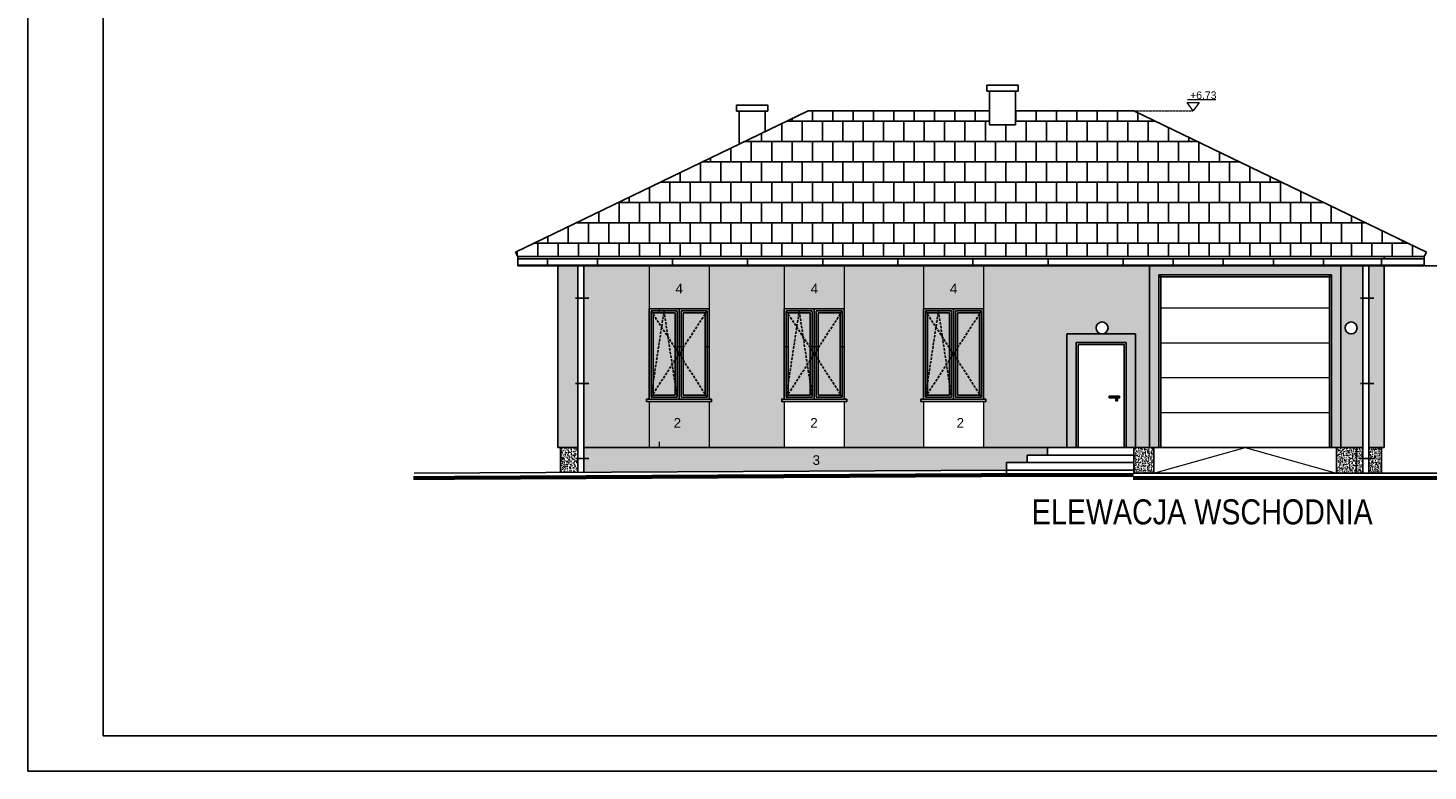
# Model space of a CAD drawing. Header units: millimetres. Extents: x -5941 to 19721, y -9230 to 6433.
# Tile 154 of 204: x 14405 to 17201, y -5037 to -3552. Entities that reach past the tile are written whole.
import ezdxf
from ezdxf.enums import TextEntityAlignment as Align

# ---------------------------------------------------------------- set-up
doc = ezdxf.new("R2010")
doc.units = ezdxf.units.MM
doc.linetypes.add('HIDDEN', pattern=[0.375, 0.25, -0.125])
for name, color, linetype in [('A_cienkL', 30, 'Continuous'), ('A_drzwi', 3, 'Continuous'), ('A_schody', 3, 'Continuous'), ('A_widok', 3, 'Continuous'), ('elewacja', 7, 'Continuous'), ('O_tabelka', 3, 'Continuous'), ('TABELKA', 1, 'Continuous')]:
    doc.layers.add(name, color=color, linetype=linetype)
for name, color, linetype, lineweight in [('A_RZĘDNE', 52, 'Continuous', 15), ('HATCH', 8, 'Continuous', 5), ('HATCH OKNA', 8, 'Continuous', 5)]:
    doc.layers.add(name, color=color, linetype=linetype, lineweight=lineweight)
doc.styles.add('ARIAL', font='arial.ttf', dxfattribs={"width": 0.8})
doc.styles.add('dar-styl', font='arial.ttf')
doc.styles.get("Standard").update_dxf_attribs({"font": 'arial.ttf'})
pattern_1 = [(0, (7284, -4189.55), (0, 698.5), [508, -190.5]), (90, (7284, -4189.55), (-698.5, 4e-14), [508, -190.5])]
pattern_2 = [(50, (10137.866, -4441.9376), (9.1092334, -0.796954), [0.9525, -10.4775]), (355, (10137.866, -4441.938), (-1.762141, 9.552832), [0.762, -8.382]), (100.451, (10138.625, -4442.004), (7.347125, 8.755834), [0.8095, -8.9045]), (46.1842, (10137.866, -4439.398), (13.553952, -2.102116), [1.42875, -15.71625]), (96.6356, (10138.996, -4439.573), (11.870212, 12.371278), [1.21425, -13.35675]), (351.184, (10137.866, -4439.398), (11.87023, 12.371256), [1.143, -12.573]), (21, (10139.136, -4440.0326), (7.580744, -5.113276), [0.9525, -10.4775]), (326, (10139.136, -4440.033), (3.090101, 9.209398), [0.762, -8.382]), (71.4514, (10139.768, -4440.459), (10.670825, 4.096143), [0.8095, -8.9045]), (37.5, (10137.866, -4441.9376), (0.1544302, 4.227752), [0, -8.2804, 0, -8.509, 0, -8.41375]), (7.5, (10137.866, -4441.9376), (3.340983, 5.0090287), [0, -4.8514, 0, -8.0899, 0, -3.20675]), (-32.5, (10135.034, -4441.9376), (6.7795298, -0.2864372), [0, -3.175, 0, -9.906, 0, -13.1445]), (-42.5, (10133.764, -4441.9376), (7.406459, 1.2713246), [0, -4.1275, 0, -6.5786, 0, -9.3345])]
pattern_3 = [(0, (7006, -4189.55), (0, 698.5), [508, -190.5]), (90, (7006, -4189.55), (-698.5, 4e-14), [508, -190.5])]
pattern_4 = [(0, (6736, -4189.55), (0, 698.5), [508, -190.5]), (90, (6736, -4189.55), (-698.5, 4e-14), [508, -190.5])]
pattern_5 = [(0, (15825.3, -3784.9), (0, 698.5), [508, -190.5]), (90, (15825.3, -3784.9), (-698.5, 4e-14), [508, -190.5])]

# ---------------------------------------------------------------- blocks, each defined once
blk = doc.blocks.new('*U168')
at = {"layer": 'A_RZĘDNE'}
blk.add_line((45.1, 22), (-11.5, 22), dxfattribs=at)
blk.add_lwpolyline([(-12, 17), (12, 17), (0, 0), (-12, 17)], dxfattribs=at)
at = {"layer": 'A_RZĘDNE', "color": 1, "style": 'dar-styl'}
blk.add_attdef('RZEDNA', text='', height=15, dxfattribs=at).set_placement((-11.5, 31.5), align=Align.MIDDLE_LEFT)

msp = doc.modelspace()

# ---------------------------------------------------------------- hatches: boundary and pattern name
at = {"layer": 'elewacja', "true_color": 0x373f43}
h = msp.add_hatch(dxfattribs=at)
h.set_pattern_fill('AR-B88', color=149, scale=0.2)
h.paths.add_polyline_path([(15378.306, -4000.685), (15383.306, -4009.345), (17113.306, -4009.345), (17193.306, -4009.345), (17198.306, -4000.685), (16613.306, -3718.304), (16377.306, -3718.304), (16377.306, -3746.247), (16325.306, -3746.247), (16325.306, -3718.304), (15963.306, -3718.304)])
at = {"layer": 'HATCH', "true_color": 0x373f43}
h = msp.add_hatch(dxfattribs=at)
h.set_pattern_fill('ANGLE', color=149, scale=100)
h.set_pattern_definition(pattern_5)
h.paths.add_polyline_path([(16325.306, -3746.247), (16377.306, -3746.247), (16377.306, -3718.304), (16377.306, -3678.665), (16325.306, -3678.665), (16325.306, -3718.304)])
h = msp.add_hatch(dxfattribs=at)
h.set_pattern_fill('ANGLE', color=149, scale=100)
h.set_pattern_definition(pattern_5)
h.paths.add_polyline_path([(15877.306, -3759.816), (15877.306, -3718.665), (15825.306, -3718.665), (15825.306, -3784.917)])
at = {"layer": 'HATCH', "true_color": 0xf4f8f4}
h = msp.add_hatch(color=7, dxfattribs=at)
h.dxf.hatch_style = 1
h.paths.add_polyline_path([(15463.306, -4391.002), (15468.306, -4391.002), (15503.306, -4391.002), (15503.306, -4262.759), (15503.306, -4092.759), (15503.306, -4027.665), (15463.306, -4027.665)])
h = msp.add_hatch(color=7, dxfattribs=at)
h.dxf.hatch_style = 1
h.paths.add_polyline_path([(16562.092, -4151.878, 1), (16538.339, -4151.878, 1)], flags=16)
h.paths.add_polyline_path([(17059.446, -4151.878, 1), (17035.694, -4151.878, 1)], flags=16)
h.paths.add_polyline_path([(16193.306, -4114.002), (16193.306, -4294.002), (16188.306, -4294.002), (16188.306, -4299.002), (16193.306, -4299.002), (16193.306, -4391.002), (16035.306, -4391.002), (16035.306, -4299.002), (16040.306, -4299.002), (16040.306, -4294.002), (16035.306, -4294.002), (16035.306, -4114.002), (15975.306, -4114.002), (15915.306, -4114.002), (15915.306, -4294.002), (15910.306, -4294.002), (15910.306, -4299.002), (15915.306, -4299.002), (15915.306, -4391.002), (15765.306, -4391.002), (15765.306, -4299.002), (15770.306, -4299.002), (15770.306, -4294.002), (15765.306, -4294.002), (15765.306, -4114.002), (15705.306, -4114.002), (15645.306, -4114.002), (15645.306, -4294.002), (15640.306, -4294.002), (15640.306, -4299.002), (15645.306, -4299.002), (15645.306, -4391.002), (15585.306, -4391.002), (15515.306, -4391.002), (15515.306, -4262.759), (15515.306, -4092.759), (15515.306, -4027.665), (15648.306, -4027.665), (15722.306, -4027.665), (15768.306, -4027.665), (15842.306, -4027.665), (15953.306, -4027.665), (15993.306, -4027.665), (16073.306, -4027.665), (16113.306, -4027.665), (16193.306, -4027.665)])
h.paths.add_polyline_path([(17071.015, -4027.665), (17071.015, -4092.759), (17071.015, -4262.759), (17071.015, -4391.002), (17061.306, -4391.002), (17058.306, -4391.002), (17026.806, -4391.002), (17026.806, -4027.665)])
h.paths.add_polyline_path([(16644.806, -4391.002), (16616.806, -4391.002), (16616.806, -4164.002), (16479.806, -4164.002), (16479.806, -4391.002), (16441.306, -4391.002), (16313.306, -4391.002), (16313.306, -4299.002), (16318.306, -4299.002), (16318.306, -4294.002), (16313.306, -4294.002), (16313.306, -4114.002), (16313.306, -4027.665), (16378.306, -4027.665), (16385.306, -4027.665), (16569.306, -4027.665), (16644.806, -4027.665)])
at = {"layer": 'HATCH', "true_color": 0xf3e03b}
h = msp.add_hatch(color=53, dxfattribs=at)
h.dxf.hatch_style = 1
h.paths.add_polyline_path([(15765.306, -4027.665), (15765.306, -4114.002), (15700.306, -4114.002), (15645.306, -4114.002), (15645.306, -4027.665)])
h = msp.add_hatch(color=53, dxfattribs=at)
h.dxf.hatch_style = 1
h.paths.add_polyline_path([(16035.306, -4027.665), (16035.306, -4114.002), (15970.306, -4114.002), (15915.306, -4114.002), (15915.306, -4027.665)])
h = msp.add_hatch(color=53, dxfattribs=at)
h.dxf.hatch_style = 1
h.paths.add_polyline_path([(16313.306, -4027.665), (16313.306, -4114.002), (16248.306, -4114.002), (16193.306, -4114.002), (16193.306, -4027.665)])
at = {"layer": 'HATCH', "true_color": 0x555d61}
h = msp.add_hatch(color=251, dxfattribs=at)
h.dxf.hatch_style = 1
h.paths.add_polyline_path([(16644.806, -4027.665), (16689.306, -4027.665), (16846.306, -4027.665), (16966.306, -4027.665), (17026.806, -4027.665), (17026.806, -4391.002), (17018.306, -4391.002), (17008.306, -4391.002), (17008.306, -4050.002), (17008.306, -4046.002), (17004.306, -4046.002), (16667.306, -4046.002), (16663.306, -4046.002), (16663.306, -4050.002), (16663.306, -4391.002), (16653.306, -4391.002), (16644.806, -4391.002)])
h.paths.add_polyline_path([(16479.806, -4391.002), (16479.806, -4164.002), (16616.806, -4164.002), (16616.806, -4391.002), (16613.306, -4391.002), (16598.306, -4391.002), (16598.306, -4181.002), (16498.306, -4181.002), (16498.306, -4391.002)])
at = {"layer": 'HATCH', "ltscale": 20}
h = msp.add_hatch(dxfattribs=at)
h.set_pattern_fill('LINE', color=256, scale=22)
h.set_pattern_definition([(0, (16667.306, -4391), (0, 69.85), [])])
h.paths.add_polyline_path([(17004.306, -4391.002), (17004.306, -4050.002), (16667.306, -4050.002), (16667.306, -4391.002)])
at = {"layer": 'HATCH', "true_color": 0xf4f8f4}
h = msp.add_hatch(color=7, dxfattribs=at)
h.dxf.hatch_style = 1
h.paths.add_polyline_path([(17083.015, -4092.759), (17083.015, -4262.759), (17083.015, -4391.002), (17108.306, -4391.002), (17113.306, -4391.002), (17113.306, -4027.665), (17083.015, -4027.665)])
at = {"layer": 'HATCH', "true_color": 0x373f43}
h = msp.add_hatch(dxfattribs=at)
h.set_pattern_fill('ANGLE', color=149, scale=100)
h.set_pattern_definition(pattern_1)
h.paths.add_polyline_path([(15705.306, -4294.002), (15705.306, -4114.002), (15645.306, -4114.002), (15645.306, -4294.002)])
h.paths.add_polyline_path([(15649.306, -4118.002), (15649.306, -4290.002), (15701.306, -4290.002), (15701.306, -4118.002)], flags=16)
h.paths.add_polyline_path([(15653.306, -4122.002), (15653.306, -4286.002), (15697.306, -4286.002), (15697.306, -4122.002)], flags=0)
at = {"layer": 'HATCH', "true_color": 0x555d61}
h = msp.add_hatch(dxfattribs=at)
h.set_pattern_fill('ANGLE', color=251, scale=100)
h.set_pattern_definition(pattern_4)
h.paths.add_polyline_path([(15705.306, -4294.002), (15705.306, -4114.002), (15645.306, -4114.002), (15645.306, -4294.002)])
h.paths.add_polyline_path([(15649.306, -4118.002), (15649.306, -4290.002), (15701.306, -4290.002), (15701.306, -4118.002)], flags=16)
h.paths.add_polyline_path([(15653.306, -4122.002), (15653.306, -4286.002), (15697.306, -4286.002), (15697.306, -4122.002)], flags=0)
at = {"layer": 'HATCH', "true_color": 0x373f43}
h = msp.add_hatch(dxfattribs=at)
h.set_pattern_fill('ANGLE', color=149, scale=100)
h.set_pattern_definition(pattern_1)
h.paths.add_polyline_path([(15649.306, -4118.002), (15649.306, -4290.002), (15701.306, -4290.002), (15701.306, -4118.002)])
h.paths.add_polyline_path([(15653.306, -4122.002), (15653.306, -4286.002), (15697.306, -4286.002), (15697.306, -4122.002)], flags=16)
at = {"layer": 'HATCH', "true_color": 0x555d61}
h = msp.add_hatch(dxfattribs=at)
h.set_pattern_fill('ANGLE', color=251, scale=100)
h.set_pattern_definition(pattern_4)
h.paths.add_polyline_path([(15649.306, -4118.002), (15649.306, -4290.002), (15701.306, -4290.002), (15701.306, -4118.002)])
h.paths.add_polyline_path([(15653.306, -4122.002), (15653.306, -4286.002), (15697.306, -4286.002), (15697.306, -4122.002)], flags=16)
at = {"layer": 'HATCH', "true_color": 0x373f43}
h = msp.add_hatch(dxfattribs=at)
h.set_pattern_fill('ANGLE', color=149, scale=100)
h.set_pattern_definition(pattern_1)
h.paths.add_polyline_path([(15765.306, -4294.002), (15765.306, -4114.002), (15705.306, -4114.002), (15705.306, -4294.002)])
h.paths.add_polyline_path([(15709.306, -4118.002), (15709.306, -4290.002), (15761.306, -4290.002), (15761.306, -4118.002)], flags=16)
h.paths.add_polyline_path([(15709.306, -4118.002), (15709.306, -4290.002), (15761.306, -4290.002), (15761.306, -4118.002)], flags=0)
h.paths.add_polyline_path([(15713.306, -4122.002), (15713.306, -4286.002), (15757.306, -4286.002), (15757.306, -4122.002)], flags=0)
h.paths.add_polyline_path([(15713.306, -4122.002), (15713.306, -4286.002), (15757.306, -4286.002), (15757.306, -4122.002)], flags=0)
at = {"layer": 'HATCH', "true_color": 0x555d61}
h = msp.add_hatch(dxfattribs=at)
h.set_pattern_fill('ANGLE', color=251, scale=100)
h.set_pattern_definition(pattern_4)
h.paths.add_polyline_path([(15765.306, -4294.002), (15765.306, -4114.002), (15705.306, -4114.002), (15705.306, -4294.002)])
h.paths.add_polyline_path([(15709.306, -4118.002), (15709.306, -4290.002), (15761.306, -4290.002), (15761.306, -4118.002)], flags=16)
h.paths.add_polyline_path([(15709.306, -4118.002), (15709.306, -4290.002), (15761.306, -4290.002), (15761.306, -4118.002)], flags=0)
h.paths.add_polyline_path([(15713.306, -4122.002), (15713.306, -4286.002), (15757.306, -4286.002), (15757.306, -4122.002)], flags=0)
h.paths.add_polyline_path([(15713.306, -4122.002), (15713.306, -4286.002), (15757.306, -4286.002), (15757.306, -4122.002)], flags=0)
at = {"layer": 'HATCH', "true_color": 0x373f43}
h = msp.add_hatch(dxfattribs=at)
h.set_pattern_fill('ANGLE', color=149, scale=100)
h.set_pattern_definition(pattern_1)
h.paths.add_polyline_path([(15709.306, -4118.002), (15709.306, -4290.002), (15761.306, -4290.002), (15761.306, -4118.002)])
h.paths.add_polyline_path([(15713.306, -4122.002), (15713.306, -4286.002), (15757.306, -4286.002), (15757.306, -4122.002)], flags=16)
at = {"layer": 'HATCH', "true_color": 0x555d61}
h = msp.add_hatch(dxfattribs=at)
h.set_pattern_fill('ANGLE', color=251, scale=100)
h.set_pattern_definition(pattern_4)
h.paths.add_polyline_path([(15709.306, -4118.002), (15709.306, -4290.002), (15761.306, -4290.002), (15761.306, -4118.002)])
h.paths.add_polyline_path([(15713.306, -4122.002), (15713.306, -4286.002), (15757.306, -4286.002), (15757.306, -4122.002)], flags=16)
at = {"layer": 'HATCH', "true_color": 0x373f43}
h = msp.add_hatch(dxfattribs=at)
h.set_pattern_fill('ANGLE', color=149, scale=100)
h.set_pattern_definition(pattern_1)
h.paths.add_polyline_path([(15975.306, -4294.002), (15975.306, -4114.002), (15915.306, -4114.002), (15915.306, -4294.002)])
h.paths.add_polyline_path([(15919.306, -4118.002), (15919.306, -4290.002), (15971.306, -4290.002), (15971.306, -4118.002)], flags=16)
h.paths.add_polyline_path([(15923.306, -4122.002), (15923.306, -4286.002), (15967.306, -4286.002), (15967.306, -4122.002)], flags=0)
at = {"layer": 'HATCH', "true_color": 0x555d61}
h = msp.add_hatch(dxfattribs=at)
h.set_pattern_fill('ANGLE', color=251, scale=100)
h.set_pattern_definition(pattern_3)
h.paths.add_polyline_path([(15975.306, -4294.002), (15975.306, -4114.002), (15915.306, -4114.002), (15915.306, -4294.002)])
h.paths.add_polyline_path([(15919.306, -4118.002), (15919.306, -4290.002), (15971.306, -4290.002), (15971.306, -4118.002)], flags=16)
h.paths.add_polyline_path([(15923.306, -4122.002), (15923.306, -4286.002), (15967.306, -4286.002), (15967.306, -4122.002)], flags=0)
at = {"layer": 'HATCH', "true_color": 0x373f43}
h = msp.add_hatch(dxfattribs=at)
h.set_pattern_fill('ANGLE', color=149, scale=100)
h.set_pattern_definition(pattern_1)
h.paths.add_polyline_path([(15919.306, -4118.002), (15919.306, -4290.002), (15971.306, -4290.002), (15971.306, -4118.002)])
h.paths.add_polyline_path([(15923.306, -4122.002), (15923.306, -4286.002), (15967.306, -4286.002), (15967.306, -4122.002)], flags=16)
at = {"layer": 'HATCH', "true_color": 0x555d61}
h = msp.add_hatch(dxfattribs=at)
h.set_pattern_fill('ANGLE', color=251, scale=100)
h.set_pattern_definition(pattern_3)
h.paths.add_polyline_path([(15919.306, -4118.002), (15919.306, -4290.002), (15971.306, -4290.002), (15971.306, -4118.002)])
h.paths.add_polyline_path([(15923.306, -4122.002), (15923.306, -4286.002), (15967.306, -4286.002), (15967.306, -4122.002)], flags=16)
at = {"layer": 'HATCH', "true_color": 0x373f43}
h = msp.add_hatch(dxfattribs=at)
h.set_pattern_fill('ANGLE', color=149, scale=100)
h.set_pattern_definition(pattern_1)
h.paths.add_polyline_path([(16035.306, -4294.002), (16035.306, -4114.002), (15975.306, -4114.002), (15975.306, -4294.002)])
h.paths.add_polyline_path([(15979.306, -4118.002), (15979.306, -4290.002), (16031.306, -4290.002), (16031.306, -4118.002)], flags=16)
h.paths.add_polyline_path([(15979.306, -4118.002), (15979.306, -4290.002), (16031.306, -4290.002), (16031.306, -4118.002)], flags=0)
h.paths.add_polyline_path([(15983.306, -4122.002), (15983.306, -4286.002), (16027.306, -4286.002), (16027.306, -4122.002)], flags=0)
h.paths.add_polyline_path([(15983.306, -4122.002), (15983.306, -4286.002), (16027.306, -4286.002), (16027.306, -4122.002)], flags=0)
at = {"layer": 'HATCH', "true_color": 0x555d61}
h = msp.add_hatch(dxfattribs=at)
h.set_pattern_fill('ANGLE', color=251, scale=100)
h.set_pattern_definition(pattern_3)
h.paths.add_polyline_path([(16035.306, -4294.002), (16035.306, -4114.002), (15975.306, -4114.002), (15975.306, -4294.002)])
h.paths.add_polyline_path([(15979.306, -4118.002), (15979.306, -4290.002), (16031.306, -4290.002), (16031.306, -4118.002)], flags=16)
h.paths.add_polyline_path([(15979.306, -4118.002), (15979.306, -4290.002), (16031.306, -4290.002), (16031.306, -4118.002)], flags=0)
h.paths.add_polyline_path([(15983.306, -4122.002), (15983.306, -4286.002), (16027.306, -4286.002), (16027.306, -4122.002)], flags=0)
h.paths.add_polyline_path([(15983.306, -4122.002), (15983.306, -4286.002), (16027.306, -4286.002), (16027.306, -4122.002)], flags=0)
at = {"layer": 'HATCH', "true_color": 0x373f43}
h = msp.add_hatch(dxfattribs=at)
h.set_pattern_fill('ANGLE', color=149, scale=100)
h.set_pattern_definition(pattern_1)
h.paths.add_polyline_path([(15979.306, -4118.002), (15979.306, -4290.002), (16031.306, -4290.002), (16031.306, -4118.002)])
h.paths.add_polyline_path([(15983.306, -4122.002), (15983.306, -4286.002), (16027.306, -4286.002), (16027.306, -4122.002)], flags=16)
at = {"layer": 'HATCH', "true_color": 0x555d61}
h = msp.add_hatch(dxfattribs=at)
h.set_pattern_fill('ANGLE', color=251, scale=100)
h.set_pattern_definition(pattern_3)
h.paths.add_polyline_path([(15979.306, -4118.002), (15979.306, -4290.002), (16031.306, -4290.002), (16031.306, -4118.002)])
h.paths.add_polyline_path([(15983.306, -4122.002), (15983.306, -4286.002), (16027.306, -4286.002), (16027.306, -4122.002)], flags=16)
h = msp.add_hatch(dxfattribs=at)
h.set_pattern_fill('ANGLE', color=251, scale=100)
h.set_pattern_definition(pattern_1)
h.paths.add_polyline_path([(16253.306, -4294.002), (16253.306, -4114.002), (16193.306, -4114.002), (16193.306, -4294.002)])
h.paths.add_polyline_path([(16197.306, -4118.002), (16197.306, -4290.002), (16249.306, -4290.002), (16249.306, -4118.002)], flags=16)
h.paths.add_polyline_path([(16201.306, -4122.002), (16201.306, -4286.002), (16245.306, -4286.002), (16245.306, -4122.002)], flags=0)
h = msp.add_hatch(dxfattribs=at)
h.set_pattern_fill('ANGLE', color=251, scale=100)
h.set_pattern_definition(pattern_1)
h.paths.add_polyline_path([(16197.306, -4118.002), (16197.306, -4290.002), (16249.306, -4290.002), (16249.306, -4118.002)])
h.paths.add_polyline_path([(16201.306, -4122.002), (16201.306, -4286.002), (16245.306, -4286.002), (16245.306, -4122.002)], flags=16)
h = msp.add_hatch(dxfattribs=at)
h.set_pattern_fill('ANGLE', color=251, scale=100)
h.set_pattern_definition(pattern_1)
h.paths.add_polyline_path([(16313.306, -4294.002), (16313.306, -4114.002), (16253.306, -4114.002), (16253.306, -4294.002)])
h.paths.add_polyline_path([(16257.306, -4118.002), (16257.306, -4290.002), (16309.306, -4290.002), (16309.306, -4118.002)], flags=16)
h.paths.add_polyline_path([(16257.306, -4118.002), (16257.306, -4290.002), (16309.306, -4290.002), (16309.306, -4118.002)], flags=0)
h.paths.add_polyline_path([(16261.306, -4122.002), (16261.306, -4286.002), (16305.306, -4286.002), (16305.306, -4122.002)], flags=0)
h.paths.add_polyline_path([(16261.306, -4122.002), (16261.306, -4286.002), (16305.306, -4286.002), (16305.306, -4122.002)], flags=0)
h = msp.add_hatch(dxfattribs=at)
h.set_pattern_fill('ANGLE', color=251, scale=100)
h.set_pattern_definition(pattern_1)
h.paths.add_polyline_path([(16257.306, -4118.002), (16257.306, -4290.002), (16309.306, -4290.002), (16309.306, -4118.002)])
h.paths.add_polyline_path([(16261.306, -4122.002), (16261.306, -4286.002), (16305.306, -4286.002), (16305.306, -4122.002)], flags=16)
h = msp.add_hatch(dxfattribs=at)
h.set_pattern_fill('ANGLE', color=251, scale=100)
h.set_pattern_definition(pattern_1)
h.paths.add_polyline_path([(15640.306, -4294.002), (15640.306, -4299.002), (15645.306, -4299.002), (15765.306, -4299.002), (15770.306, -4299.002), (15770.306, -4294.002), (15765.306, -4294.002), (15705.306, -4294.002), (15645.306, -4294.002)])
h = msp.add_hatch(color=251, dxfattribs=at)
h.dxf.hatch_style = 1
h.paths.add_polyline_path([(15700.306, -4391.002), (15765.306, -4391.002), (15765.306, -4299.002), (15645.306, -4299.002), (15645.306, -4391.002)])
h = msp.add_hatch(dxfattribs=at)
h.set_pattern_fill('ANGLE', color=251, scale=100)
h.set_pattern_definition(pattern_1)
h.paths.add_polyline_path([(15700.306, -4391.002), (15765.306, -4391.002), (15765.306, -4299.002), (15645.306, -4299.002), (15645.306, -4391.002)])
h = msp.add_hatch(dxfattribs=at)
h.set_pattern_fill('ANGLE', color=251, scale=100)
h.set_pattern_definition(pattern_1)
h.paths.add_polyline_path([(15910.306, -4294.002), (15910.306, -4299.002), (15915.306, -4299.002), (16035.306, -4299.002), (16040.306, -4299.002), (16040.306, -4294.002), (16035.306, -4294.002), (15975.306, -4294.002), (15915.306, -4294.002)])
h = msp.add_hatch(dxfattribs=at)
h.set_pattern_fill('ANGLE', color=251, scale=100)
h.set_pattern_definition(pattern_1)
h.paths.add_polyline_path([(15970.306, -4391.002), (16035.306, -4391.002), (16035.306, -4299.002), (15915.306, -4299.002), (15915.306, -4391.002)])
h = msp.add_hatch(dxfattribs=at)
h.set_pattern_fill('ANGLE', color=251, scale=100)
h.set_pattern_definition(pattern_1)
h.paths.add_polyline_path([(16188.306, -4294.002), (16188.306, -4299.002), (16193.306, -4299.002), (16313.306, -4299.002), (16318.306, -4299.002), (16318.306, -4294.002), (16313.306, -4294.002), (16253.306, -4294.002), (16193.306, -4294.002)])
h = msp.add_hatch(dxfattribs=at)
h.set_pattern_fill('ANGLE', color=251, scale=100)
h.set_pattern_definition(pattern_1)
h.paths.add_polyline_path([(16248.306, -4391.002), (16313.306, -4391.002), (16313.306, -4299.002), (16193.306, -4299.002), (16193.306, -4391.002)])
at = {"layer": 'HATCH', "true_color": 0x373f43}
h = msp.add_hatch(dxfattribs=at)
h.set_pattern_fill('AR-CONC', color=149, scale=0.05)
h.set_pattern_definition(pattern_2)
h.paths.add_polyline_path([(15468.306, -4440.457), (15468.306, -4391.002), (15503.306, -4391.002), (15503.306, -4412.759), (15503.306, -4440.279)])
h = msp.add_hatch(dxfattribs=at)
h.set_pattern_fill('AR-CONC', color=149, scale=0.05)
h.set_pattern_definition(pattern_2)
h.paths.add_polyline_path([(15515.306, -4440.218), (15515.306, -4412.759), (15515.306, -4391.002), (15585.306, -4391.002), (15645.306, -4391.002), (15765.306, -4391.002), (15915.306, -4391.002), (16035.306, -4391.002), (16193.306, -4391.002), (16313.306, -4391.002), (16441.306, -4391.002), (16441.306, -4406.002), (16400.198, -4406.002), (16400.198, -4416.938), (16400.198, -4421.002), (16359.089, -4421.002), (16359.089, -4435.938)])
h = msp.add_hatch(dxfattribs=at)
h.set_pattern_fill('AR-CONC', color=149, scale=0.05)
h.set_pattern_definition(pattern_2)
h.paths.add_polyline_path([(16613.306, -4441.938), (16653.306, -4441.938), (16653.306, -4391.002), (16613.306, -4391.002)])
h = msp.add_hatch(dxfattribs=at)
h.set_pattern_fill('AR-CONC', color=149, scale=0.05)
h.set_pattern_definition(pattern_2)
h.paths.add_polyline_path([(17018.306, -4441.938), (17071.015, -4441.938), (17071.015, -4391.002), (17018.306, -4391.002)])
h = msp.add_hatch(dxfattribs=at)
h.set_pattern_fill('AR-CONC', color=149, scale=0.05)
h.set_pattern_definition(pattern_2)
h.paths.add_polyline_path([(17108.306, -4441.938), (17108.306, -4391.002), (17083.015, -4391.002), (17083.015, -4412.759), (17083.015, -4441.938)])
at = {"layer": 'HATCH OKNA'}
h = msp.add_hatch(color=256, dxfattribs=at)
h.dxf.hatch_style = 1
h.set_gradient(color1=(152, 203, 215), one_color=1, name='CURVED')
h.paths.add_polyline_path([(15653.306, -4286.002), (15653.306, -4122.002), (15697.306, -4122.002), (15697.306, -4286.002)])
h = msp.add_hatch(color=256, dxfattribs=at)
h.dxf.hatch_style = 1
h.set_gradient(color1=(152, 203, 215), one_color=1, name='CURVED')
h.paths.add_polyline_path([(15713.306, -4286.002), (15713.306, -4122.002), (15757.306, -4122.002), (15757.306, -4286.002)])
h = msp.add_hatch(color=256, dxfattribs=at)
h.dxf.hatch_style = 1
h.set_gradient(color1=(152, 203, 215), one_color=1, name='CURVED')
h.paths.add_polyline_path([(15923.306, -4286.002), (15923.306, -4122.002), (15967.306, -4122.002), (15967.306, -4286.002)])
h = msp.add_hatch(color=256, dxfattribs=at)
h.dxf.hatch_style = 1
h.set_gradient(color1=(152, 203, 215), one_color=1, name='CURVED')
h.paths.add_polyline_path([(15983.306, -4286.002), (15983.306, -4122.002), (16027.306, -4122.002), (16027.306, -4286.002)])
h = msp.add_hatch(color=256, dxfattribs=at)
h.dxf.hatch_style = 1
h.set_gradient(color1=(152, 203, 215), one_color=1, name='CURVED')
h.paths.add_polyline_path([(16201.306, -4286.002), (16201.306, -4122.002), (16245.306, -4122.002), (16245.306, -4286.002)])
h = msp.add_hatch(color=256, dxfattribs=at)
h.dxf.hatch_style = 1
h.set_gradient(color1=(152, 203, 215), one_color=1, name='CURVED')
h.paths.add_polyline_path([(16261.306, -4286.002), (16261.306, -4122.002), (16305.306, -4122.002), (16305.306, -4286.002)])

# ---------------------------------------------------------------- linework, layer by layer
for points in [[(14405.004, -5037.467), (18603.25, -5037.467), (18603.25, -2067.467), (14405.004, -2067.467)], [(14555.004, -4967.467), (18533.25, -4967.467), (18533.25, -2137.467), (14555.004, -2137.467)]]:
    msp.add_lwpolyline(points, close=True)
at = {"layer": 'A_cienkL'}
for p, q in [((15383.306, -4013.951), (17193.306, -4013.951)), ((15442.231, -4026.665), (15442.231, -4013.951)), ((15542.231, -4026.665), (15542.231, -4013.951)), ((15692.231, -4026.665), (15692.231, -4013.951)), ((15842.231, -4026.665), (15842.231, -4013.951)), ((15992.231, -4026.665), (15992.231, -4013.951)), ((16142.231, -4026.665), (16142.231, -4013.951)), ((16292.231, -4026.665), (16292.231, -4013.951)), ((16442.231, -4026.665), (16442.231, -4013.951)), ((16592.231, -4026.665), (16592.231, -4013.951)), ((16692.231, -4026.665), (16692.231, -4013.951)), ((16792.231, -4026.665), (16792.231, -4013.951)), ((16892.231, -4026.665), (16892.231, -4013.951)), ((16992.231, -4026.665), (16992.231, -4013.951)), ((17107.9, -4026.665), (17107.9, -4013.951)), ((17193.306, -4026.665), (17193.306, -4013.951)), ((15383.306, -4026.665), (17193.306, -4026.665)), ((15498.306, -4092.759), (15525.306, -4092.759, 0)), ((17066.015, -4092.759), (17093.015, -4092.759, 0)), ((15498.306, -4262.759), (15525.306, -4262.759, 0)), ((17066.015, -4262.759), (17093.015, -4262.759, 0)), ((15498.306, -4412.759), (15525.306, -4412.759, 0)), ((17066.015, -4412.759), (17093.015, -4412.759, 0))]:
    msp.add_line(p, q, dxfattribs=at)
for points in [[(15503.306, -4027.665), (15503.306, -4440.279)], [(15515.306, -4027.665), (15515.306, -4440.218)], [(17071.015, -4027.665), (17071.015, -4441.938)], [(17083.015, -4027.665), (17083.015, -4441.938)]]:
    msp.add_lwpolyline(points, dxfattribs=at)
at = {"layer": 'A_drzwi', "color": 251, "linetype": 'HIDDEN', "ltscale": 20, "true_color": 0x636466}
for points in [[(15649.306, -4118.002), (15705.306, -4204.002), (15649.306, -4290.002), (15675.306, -4118.002), (15701.306, -4290.002)], [(15761.306, -4118.002), (15705.306, -4204.002), (15761.306, -4290.002)], [(15919.306, -4118.002), (15975.306, -4204.002), (15919.306, -4290.002), (15945.306, -4118.002), (15971.306, -4290.002)], [(16031.306, -4118.002), (15975.306, -4204.002), (16031.306, -4290.002)], [(16197.306, -4118.002), (16253.306, -4204.002), (16197.306, -4290.002), (16223.306, -4118.002), (16249.306, -4290.002)], [(16309.306, -4118.002), (16253.306, -4204.002), (16309.306, -4290.002)]]:
    msp.add_lwpolyline(points, dxfattribs=at)
at = {"layer": 'A_RZĘDNE', "linetype": 'HIDDEN'}
for p, q in [((16613.306, -3718.304), (16732.371, -3718.304)), ((17240.136, -4027.665), (17193.306, -4027.665)), ((17193.306, -4027.665), (17243.423, -4027.665))]:
    msp.add_line(p, q, dxfattribs=at)
at = {"layer": 'A_schody'}
for p, q in [((16498.306, -4294.002), (16498.306, -4391.002)), ((16400.198, -4406.002), (16400.198, -4421.002)), ((16400.198, -4406.002), (16613.306, -4406.002)), ((16441.306, -4391.002), (16441.306, -4406.002)), ((16441.306, -4391.002), (16613.306, -4391.002)), ((16613.306, -4391.002), (16613.306, -4441.938)), ((16613.306, -4391.002), (17058.306, -4391.002)), ((16653.306, -4391.002), (16653.306, -4441.938)), ((17018.306, -4391.002), (17018.306, -4441.938)), ((17058.306, -4391.002), (17058.306, -4441.938)), ((16359.089, -4421.002), (16359.089, -4441.938)), ((16359.089, -4421.002), (16613.306, -4421.002))]:
    msp.add_line(p, q, dxfattribs=at)
at = {"layer": 'A_widok', "color": 3, "ltscale": 0.5, "const_width": 8}
for points in [[(16359.089, -4445.938), (15174.301, -4451.938)], [(16358.217, -4445.9), (16613.426, -4445.9)], [(17342.741, -4451.938), (16612.178, -4451.938)]]:
    msp.add_lwpolyline(points, dxfattribs=at)
at = {"layer": 'A_widok', "color": 3, "ltscale": 0.5}
for points in [[(16359.089, -4435.938), (15176.363, -4441.938)], [(16359.089, -4435.938), (16613.306, -4435.938)], [(17342.848, -4441.938), (16612.178, -4441.938)]]:
    msp.add_lwpolyline(points, dxfattribs=at)
at = {"layer": 'elewacja'}
for p, q in [((16325.306, -3746.247), (16325.306, -3678.665)), ((16325.306, -3678.665), (16377.306, -3678.665)), ((16377.306, -3746.247), (16377.306, -3678.665)), ((15378.306, -4000.685), (15963.306, -3718.304)), ((15825.306, -3784.917), (15825.306, -3718.665)), ((15877.306, -3718.665), (15825.306, -3718.665)), ((15877.306, -3759.816), (15877.306, -3718.665)), ((15963.306, -3718.304), (16325.306, -3718.304)), ((16377.306, -3718.304), (16613.306, -3718.304)), ((17198.306, -4000.685), (16613.306, -3718.304)), ((16377.306, -3746.247), (16325.306, -3746.247)), ((15383.306, -4009.345), (15378.306, -4000.685)), ((15383.306, -4009.345), (17193.306, -4009.345)), ((15383.306, -4027.665), (15383.306, -4009.345)), ((17113.306, -4009.345), (17113.306, -4013.951)), ((17193.306, -4009.345), (17198.306, -4000.685)), ((17193.306, -4009.345), (17193.306, -4027.665)), ((15383.306, -4027.665), (17193.306, -4027.665)), ((15433.306, -4026.665), (15513.306, -4026.665)), ((15463.306, -4026.665), (15463.306, -4391.002)), ((16513.306, -4026.665), (15513.306, -4026.665)), ((15648.306, -4026.665), (15648.306, -4027.665)), ((15710.306, -4026.665), (15710.306, -4027.665)), ((15717.306, -4026.665), (15717.306, -4027.665)), ((15722.306, -4026.665), (15722.306, -4027.665)), ((15768.306, -4026.665), (15768.306, -4027.665)), ((15842.306, -4026.665), (15842.306, -4027.665)), ((15953.306, -4026.665), (15953.306, -4027.665)), ((15980.306, -4026.665), (15980.306, -4027.665)), ((15987.306, -4026.665), (15987.306, -4027.665)), ((15993.306, -4026.665), (15993.306, -4027.665)), ((16073.306, -4026.665), (16073.306, -4027.665)), ((16113.306, -4026.665), (16113.306, -4027.665)), ((16258.306, -4026.665), (16258.306, -4027.665)), ((16265.306, -4026.665), (16265.306, -4027.665)), ((16378.306, -4026.665), (16378.306, -4027.665)), ((16385.306, -4026.665), (16385.306, -4027.665)), ((16513.306, -4026.665), (16592.231, -4026.665)), ((16569.306, -4026.665), (16569.306, -4027.665)), ((16644.806, -4027.665), (16644.806, -4391.002)), ((16663.306, -4046.002), (16663.306, -4391.002)), ((16663.306, -4046.002), (17008.306, -4046.002)), ((16663.306, -4050.002), (17008.306, -4050.002)), ((16667.306, -4046.002), (16667.306, -4391.002)), ((16689.306, -4026.665), (16689.306, -4027.665)), ((16846.306, -4026.665), (16846.306, -4027.665)), ((16966.306, -4026.665), (16966.306, -4027.665)), ((17004.306, -4046.002), (17004.306, -4391.002)), ((17008.306, -4046.002), (17008.306, -4391.002)), ((17026.806, -4027.665), (17026.806, -4391.002)), ((17113.306, -4027.665), (17113.306, -4391.002)), ((15645.306, -4114.002), (15645.306, -4294.002)), ((15765.306, -4114.002), (15645.306, -4114.002)), ((15765.306, -4114.002), (15645.306, -4114.002)), ((15649.306, -4118.002), (15649.306, -4290.002)), ((15701.306, -4118.002), (15649.306, -4118.002)), ((15701.306, -4118.002), (15701.306, -4290.002)), ((15705.306, -4114.002), (15705.306, -4294.002)), ((15709.306, -4118.002), (15709.306, -4290.002)), ((15761.306, -4118.002), (15709.306, -4118.002)), ((15761.306, -4118.002), (15761.306, -4290.002)), ((15765.306, -4114.002), (15765.306, -4294.002)), ((15915.306, -4114.002), (15915.306, -4294.002)), ((16035.306, -4114.002), (15915.306, -4114.002)), ((16035.306, -4114.002), (15915.306, -4114.002)), ((15919.306, -4118.002), (15919.306, -4290.002)), ((15971.306, -4118.002), (15919.306, -4118.002)), ((15971.306, -4118.002), (15971.306, -4290.002)), ((15975.306, -4114.002), (15975.306, -4294.002)), ((15979.306, -4118.002), (15979.306, -4290.002)), ((16031.306, -4118.002), (15979.306, -4118.002)), ((16031.306, -4118.002), (16031.306, -4290.002)), ((16035.306, -4114.002), (16035.306, -4294.002)), ((16193.306, -4114.002), (16193.306, -4294.002)), ((16313.306, -4114.002), (16193.306, -4114.002)), ((16197.306, -4118.002), (16197.306, -4290.002)), ((16249.306, -4118.002), (16197.306, -4118.002)), ((16249.306, -4118.002), (16249.306, -4290.002)), ((16253.306, -4114.002), (16253.306, -4294.002)), ((16257.306, -4118.002), (16257.306, -4290.002)), ((16309.306, -4118.002), (16257.306, -4118.002)), ((16309.306, -4118.002), (16309.306, -4290.002)), ((16313.306, -4114.002), (16313.306, -4294.002)), ((16616.806, -4164.002), (16479.806, -4164.002)), ((16479.806, -4164.002), (16479.806, -4391.002)), ((16616.806, -4164.002), (16616.806, -4391.002)), ((16498.306, -4181.002), (16498.306, -4391.002)), ((16598.306, -4181.002), (16498.306, -4181.002)), ((16594.306, -4185.002), (16502.306, -4185.002)), ((16502.306, -4185.002), (16502.306, -4391.002)), ((16594.306, -4185.002), (16594.306, -4391.002)), ((16598.306, -4181.002), (16598.306, -4391.002)), ((15765.306, -4294.002), (15645.306, -4294.002)), ((15701.306, -4290.002), (15649.306, -4290.002)), ((15761.306, -4290.002), (15709.306, -4290.002)), ((16035.306, -4294.002), (15915.306, -4294.002)), ((15971.306, -4290.002), (15919.306, -4290.002)), ((16031.306, -4290.002), (15979.306, -4290.002)), ((16313.306, -4294.002), (16193.306, -4294.002)), ((16249.306, -4290.002), (16197.306, -4290.002)), ((16309.306, -4290.002), (16257.306, -4290.002)), ((15503.306, -4391.002), (15463.306, -4391.002)), ((15468.306, -4391.002), (15468.306, -4440.457)), ((15585.306, -4391.002), (15515.306, -4391.002)), ((15585.306, -4391.002), (17061.306, -4391.002)), ((17061.306, -4391.002), (17071.015, -4391.002)), ((17083.015, -4391.002), (17113.306, -4391.002)), ((17108.306, -4391.002), (17108.306, -4441.938)), ((15554.306, -4451.938), (15554.306, -4452.938))]:
    msp.add_line(p, q, dxfattribs=at)
for points in [[(16320.306, -3678.665), (16382.306, -3678.665), (16382.306, -3666.665), (16320.306, -3666.665)], [(15820.306, -3718.665), (15882.306, -3718.665), (15882.306, -3706.665), (15820.306, -3706.665)], [(15653.306, -4122.002), (15697.306, -4122.002), (15697.306, -4286.002), (15653.306, -4286.002)], [(15713.306, -4122.002), (15757.306, -4122.002), (15757.306, -4286.002), (15713.306, -4286.002)], [(15923.306, -4122.002), (15967.306, -4122.002), (15967.306, -4286.002), (15923.306, -4286.002)], [(15983.306, -4122.002), (16027.306, -4122.002), (16027.306, -4286.002), (15983.306, -4286.002)], [(16201.306, -4122.002), (16245.306, -4122.002), (16245.306, -4286.002), (16201.306, -4286.002)], [(16261.306, -4122.002), (16305.306, -4122.002), (16305.306, -4286.002), (16261.306, -4286.002)], [(15770.306, -4294.002), (15640.306, -4294.002), (15640.306, -4299.002), (15770.306, -4299.002)], [(16040.306, -4294.002), (15910.306, -4294.002), (15910.306, -4299.002), (16040.306, -4299.002)], [(16318.306, -4294.002), (16188.306, -4294.002), (16188.306, -4299.002), (16318.306, -4299.002)], [(16585.165, -4288.06), (16564.452, -4288.06), (16564.452, -4291.712), (16585.165, -4291.712)], [(16580.863, -4291.712), (16577.492, -4291.712), (16577.492, -4297.55), (16580.863, -4297.55)]]:
    msp.add_lwpolyline(points, close=True, dxfattribs=at)
for centre in [(16550.215, -4151.878), (17047.57, -4151.878)]:
    msp.add_circle(centre, 11.876, dxfattribs=at)
at = {"layer": 'HATCH'}
for p, q in [((15645.306, -4027.665), (15645.306, -4114.002)), ((15765.306, -4027.665), (15765.306, -4114.002)), ((15915.306, -4027.665), (15915.306, -4114.002)), ((16035.306, -4027.665), (16035.306, -4114.002)), ((16193.306, -4027.665), (16193.306, -4114.002)), ((16313.306, -4027.665), (16313.306, -4114.002)), ((15645.306, -4299.002), (15645.306, -4391.002)), ((15765.306, -4299.002), (15765.306, -4391.002)), ((15915.306, -4299.002), (15915.306, -4391.002)), ((16035.306, -4299.002), (16035.306, -4391.002)), ((16193.306, -4299.002), (16193.306, -4391.002)), ((16313.306, -4299.002), (16313.306, -4391.002))]:
    msp.add_line(p, q, dxfattribs=at)
msp.add_lwpolyline([(16653.306, -4441.938), (16835.806, -4391.002), (17018.306, -4441.938)], dxfattribs=at)

# ---------------------------------------------------------------- block references
at = {"layer": 'A_RZĘDNE'}
ref = msp.add_blockref('*U168', (16732.371, -3718.304), dxfattribs=at)
ref.add_attrib('RZEDNA', '+6,73', dxfattribs={"color": 1, "height": 14.8937, "style": 'dar-styl'}).set_placement((16725.982, -3686.804), align=Align.MIDDLE_LEFT)

# ---------------------------------------------------------------- texts
at = {"layer": 'O_tabelka', "color": 0, "ltscale": 10, "insert": (16409.666, -4519.862), "char_height": 50, "width": 834.76271, "attachment_point": 4, "style": 'ARIAL'}
msp.add_mtext('{\\fArial Narrow|b0|i0|c238|p34;\\W1;ELEWACJA WSCHODNIA}', dxfattribs=at)
at = {"layer": 'TABELKA', "char_height": 19.2, "width": 788.95702, "attachment_point": 1}
for s, insert in [('4', (15698.097, -4063.719)), ('4', (15968.097, -4063.719)), ('4', (16246.097, -4063.719)), ('2', (15694.451, -4332.062)), ('2', (15967.245, -4332.062)), ('2', (16259.499, -4332.062)), ('3', (15971.927, -4406.443))]:
    msp.add_mtext(s, dxfattribs=dict(at, insert=insert))

doc.saveas('drawing.dxf')
